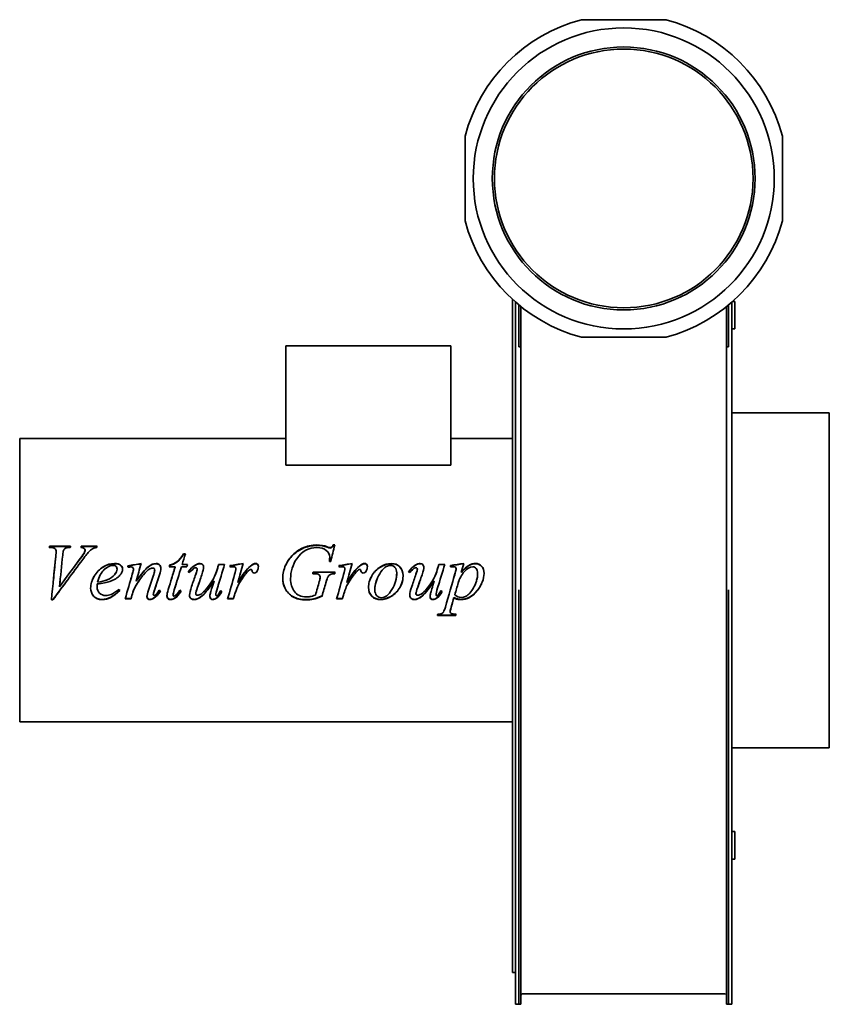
# Model space of a CAD drawing. Header units: millimetres. Extents: x 229 to 611, y 65 to 529.
import ezdxf

# ---------------------------------------------------------------- set-up
doc = ezdxf.new("R2010")
doc.units = ezdxf.units.MM
doc.header["$LTSCALE"] = 2
doc.layers.add('Krawędzie widoczne(ISO)', color=7, linetype='Continuous', lineweight=35, true_color=0x262659)

msp = doc.modelspace()

# ---------------------------------------------------------------- linework, layer by layer
at = {"layer": 'Krawędzie widoczne(ISO)'}
for p, q in [((534, 529.19), (494, 529.19)), ((439.13, 474.31), (439.13, 434.31)), ((588.87, 434.31), (588.87, 474.31)), ((461.5, 397.3), (461.5, 79.81)), ((463, 395.96), (463, 376.15)), ((565, 376.15), (565, 395.96)), ((566.5, 396.31), (565.4, 396.31)), ((566.5, 396.31), (566.5, 383.31)), ((464.5, 394.68), (464.5, 376.15)), ((465.5, 393.86), (465.5, 374.97)), ((562.5, 393.86), (562.5, 374.97)), ((563.5, 394.68), (563.5, 376.15)), ((566.5, 383.31), (565, 383.31)), ((463, 260.31), (463, 376.15)), ((464.5, 374.97), (464.5, 376.15)), ((494, 379.44), (534, 379.44)), ((563.5, 374.97), (563.5, 376.15)), ((565, 376.15), (565, 260.31)), ((354.5, 375.31), (432.5, 375.31)), ((354.5, 319.05), (354.5, 375.31)), ((432.5, 319.05), (432.5, 375.31)), ((464.5, 374.97), (465.5, 374.97)), ((465.5, 257.96), (465.5, 374.97)), ((563.5, 374.97), (562.5, 374.97)), ((562.5, 257.96), (562.5, 374.97)), ((565, 343.81), (611, 343.81)), ((611, 343.81), (611, 185.81)), ((229, 331.61), (229, 198.01)), ((354.5, 331.61), (229, 331.61)), ((461.5, 331.61), (432.5, 331.61)), ((432.5, 319.05), (354.5, 319.05)), ((243.63, 280.25), (242.95, 280.25)), ((243.14, 280.9), (253.02, 280.9)), ((243.14, 280.66), (243.14, 280.9)), ((243.14, 280.66), (252.95, 280.66)), ((258.05, 280.9), (265.54, 280.9)), ((258.05, 280.66), (258.05, 280.9)), ((258.05, 280.66), (265.47, 280.66)), ((259.82, 278.76), (259.82, 278.97)), ((374.08, 280.35), (374.08, 280.58)), ((376.98, 281.46), (377.65, 281.46)), ((376.98, 281.21), (376.98, 281.46)), ((376.98, 281.21), (377.59, 281.21)), ((246.18, 278.15), (246.18, 278.35)), ((259.56, 277.79), (259.56, 277.99)), ((306.35, 277.27), (307.17, 277.27)), ((306.35, 277.08), (306.35, 277.27)), ((306.35, 277.08), (307.11, 277.08)), ((375.28, 275.58), (375.28, 275.74)), ((274.94, 270.01), (274.94, 270.09)), ((282.7, 270.03), (282.7, 270.11)), ((292.69, 269.67), (292.69, 269.74)), ((302.35, 271.12), (299.53, 271.12)), ((299.71, 271.75), (299.71, 271.86)), ((302.35, 271.03), (302.35, 271.12)), ((307.92, 271.12), (305.31, 271.12)), ((305.68, 272.3), (308.23, 272.3)), ((305.68, 272.19), (305.68, 272.3)), ((305.68, 272.19), (308.2, 272.19)), ((311.74, 271.83), (311.74, 271.94)), ((312.74, 270.11), (312.74, 270.19)), ((322.45, 270.69), (322.45, 270.78)), ((322.87, 272.3), (325.67, 272.3)), ((322.87, 272.19), (322.87, 272.3)), ((322.87, 272.19), (325.64, 272.19)), ((331, 270.27), (331, 270.35)), ((375.8, 273.72), (375.12, 273.72)), ((382.41, 270.27), (382.41, 270.35)), ((415.64, 271.83), (415.64, 271.94)), ((416.65, 270.11), (416.65, 270.19)), ((426.35, 270.69), (426.35, 270.78)), ((426.78, 272.3), (429.57, 272.3)), ((426.78, 272.19), (426.78, 272.3)), ((426.78, 272.19), (429.54, 272.19)), ((432.27, 271.8), (432.27, 271.08)), ((434.93, 270.09), (434.93, 270.17)), ((270.28, 264.98), (270.28, 264.99)), ((367.79, 267.91), (367.28, 267.91)), ((367.48, 268.62), (377.86, 268.62)), ((367.48, 268.56), (367.48, 268.62)), ((367.48, 268.56), (377.84, 268.56)), ((437.34, 268.44), (437.34, 268.5)), ((247.79, 261.81), (247.79, 261.76)), ((265.5, 261.54), (265.5, 261.49)), ((265.6, 263.05), (265.6, 263.03)), ((283.94, 264.44), (283.94, 264.43)), ((301.96, 260.36), (301.96, 260.29)), ((320.71, 264.58), (320.71, 264.58)), ((331.41, 260.96), (331.41, 260.9)), ((331.94, 263.8), (331.94, 263.78)), ((373.49, 263.62), (373.49, 263.6)), ((382.82, 260.96), (382.82, 260.9)), ((383.35, 263.8), (383.35, 263.78)), ((424.61, 264.58), (424.61, 264.58)), ((463, 260.31), (463, 64.81)), ((464.5, 260.31), (464.5, 64.81)), ((563.5, 260.31), (563.5, 64.81)), ((565, 260.31), (565, 64.81)), ((244.65, 255.52), (243.97, 255.52)), ((244.65, 255.66), (243.99, 255.66)), ((244.65, 255.66), (244.65, 255.52)), ((281.53, 256.09), (278.78, 256.09)), ((281.53, 256.22), (278.82, 256.22)), ((281.53, 256.22), (281.53, 256.09)), ((282.43, 259.2), (282.43, 259.11)), ((292.05, 258.21), (292.05, 258.11)), ((301.35, 257.99), (301.35, 257.89)), ((302.2, 256.44), (302.2, 256.31)), ((312.07, 258.57), (312.07, 258.48)), ((321.55, 258.13), (321.55, 258.03)), ((321.81, 256.42), (321.81, 256.29)), ((329.94, 256.09), (327.12, 256.09)), ((329.94, 256.22), (327.16, 256.22)), ((329.94, 256.22), (329.94, 256.09)), ((330.53, 258.49), (330.53, 258.4)), ((371.65, 257.41), (371.65, 257.3)), ((381.35, 256.09), (378.53, 256.09)), ((381.35, 256.22), (378.57, 256.22)), ((381.35, 256.22), (381.35, 256.09)), ((381.94, 258.49), (381.94, 258.4)), ((415.97, 258.57), (415.97, 258.48)), ((425.45, 258.13), (425.45, 258.03)), ((425.71, 256.42), (425.71, 256.29)), ((433.9, 256.68), (433.9, 256.55)), ((434.33, 258.11), (434.33, 258.01)), ((465.5, 64.81), (465.5, 257.96)), ((562.5, 64.81), (562.5, 257.96)), ((434.76, 248.17), (426.08, 248.17)), ((434.76, 248.42), (426.15, 248.42)), ((432.13, 250.3), (432.13, 250.08)), ((434.76, 248.42), (434.76, 248.17)), ((461.5, 198.01), (229, 198.01)), ((565, 185.81), (611, 185.81)), ((566.5, 146.31), (565, 146.31)), ((566.5, 146.31), (566.5, 133.31)), ((566.5, 133.31), (565, 133.31)), ((461.5, 79.81), (463, 79.81)), ((466.3, 69.81), (561.7, 69.81)), ((463, 64.81), (464.5, 64.81)), ((464.5, 64.81), (465.5, 64.81)), ((563.5, 64.81), (562.5, 64.81)), ((563.5, 64.81), (565, 64.81))]:
    msp.add_line(p, q, dxfattribs=at)
for radius in [71, 62, 61]:
    msp.add_circle((514, 454.31), radius, dxfattribs=at)
for centre, radius, start, end in [((514, 454.31), 77.5, 104.9552, 165.0448), ((514, 454.31), 77.5, 14.9552, 75.0448), ((514, 454.31), 77.5, 194.9552, 255.0448), ((514, 454.31), 77.5, 284.9552, 345.0448), ((466.3, 69.01), 0.8, 90, 180), ((561.7, 69.01), 0.8, 0, 90)]:
    msp.add_arc(centre, radius, start, end, dxfattribs=at)
for points in [[(242.95, 280.25), (243.01, 280.46), (243.07, 280.68), (243.14, 280.9)], [(243.02, 280.25), (243.06, 280.38), (243.1, 280.52), (243.14, 280.66)], [(249.65, 278.87), (249.53, 278.61), (249.41, 277.85), (249.28, 276.61)], [(253.02, 280.9), (252.95, 280.68), (252.89, 280.46), (252.82, 280.25)], [(257.82, 280.25), (257.9, 280.46), (257.97, 280.68), (258.05, 280.9)], [(257.9, 280.24), (257.95, 280.38), (258, 280.52), (258.05, 280.66)], [(259.56, 277.99), (259.73, 278.37), (259.82, 278.69), (259.82, 278.97)], [(259.56, 277.79), (259.73, 278.16), (259.82, 278.48), (259.82, 278.76)], [(265.36, 280.25), (264.76, 280.19), (264.28, 280.08), (263.93, 279.91)], [(265.54, 280.9), (265.48, 280.68), (265.42, 280.46), (265.36, 280.25)], [(369.22, 280.25), (365.35, 280.25), (362.19, 278.51), (359.74, 274.98)], [(362.29, 279.91), (364.5, 280.94), (366.81, 281.46), (369.22, 281.46)], [(362.29, 279.68), (364.5, 280.7), (366.81, 281.21), (369.22, 281.21)], [(369.22, 281.46), (371, 281.46), (372.62, 281.17), (374.08, 280.58)], [(369.22, 281.21), (371, 281.21), (372.62, 280.92), (374.08, 280.35)], [(374.08, 280.58), (374.67, 280.36), (375.09, 280.25), (375.37, 280.25)], [(374.08, 280.35), (374.67, 280.13), (375.09, 280.01), (375.37, 280.01)], [(377.65, 281.46), (377.03, 278.91), (376.41, 276.33), (375.8, 273.72)], [(243.97, 255.52), (244.66, 262.39), (245.35, 269.41), (246.04, 276.24)], [(258.72, 274.59), (254.03, 268.28), (249.34, 261.84), (244.65, 255.52)], [(244.9, 264.81), (245.28, 268.58), (245.66, 272.36), (246.04, 276.07)], [(246.04, 276.24), (246.13, 277.29), (246.18, 277.99), (246.18, 278.35)], [(246.04, 276.07), (246.13, 277.1), (246.18, 277.79), (246.18, 278.15)], [(249.28, 276.61), (248.79, 271.72), (248.29, 266.72), (247.79, 261.76)], [(247.79, 261.76), (251.05, 266.19), (254.3, 270.65), (257.56, 275.04)], [(250.03, 264.81), (252.54, 268.18), (255.05, 271.55), (257.56, 274.88)], [(257.56, 275.04), (258.62, 276.46), (259.29, 277.44), (259.56, 277.99)], [(257.56, 274.88), (258.62, 276.29), (259.29, 277.26), (259.56, 277.79)], [(307.17, 277.27), (306.67, 275.62), (306.17, 273.97), (305.68, 272.3)], [(359.74, 274.98), (357.79, 272.18), (356.82, 269.01), (356.82, 265.5)], [(375.12, 273.72), (375.23, 274.64), (375.28, 275.31), (375.28, 275.74)], [(375.14, 273.72), (375.24, 274.56), (375.28, 275.18), (375.28, 275.58)], [(277.55, 270.07), (277.55, 269.05), (277.14, 268.08), (276.31, 267.15)], [(279.98, 271.59), (282.1, 271.97), (284.22, 272.35), (286.33, 272.73)], [(280.15, 270.92), (280.09, 271.14), (280.04, 271.37), (279.98, 271.59)], [(280.01, 271.49), (282.1, 271.86), (284.2, 272.23), (286.3, 272.6)], [(280.82, 271.02), (280.6, 270.99), (280.37, 270.96), (280.15, 270.92)], [(281.58, 271.1), (281.44, 271.1), (281.19, 271.08), (280.82, 271.02)], [(282.11, 267.62), (282.5, 268.99), (282.7, 269.82), (282.7, 270.11)], [(282.11, 267.58), (282.5, 268.93), (282.7, 269.75), (282.7, 270.03)], [(286.33, 272.73), (285.54, 269.98), (284.74, 267.21), (283.94, 264.43)], [(291.79, 270.58), (291.42, 270.58), (290.97, 270.43), (290.44, 270.13)], [(292.22, 267.6), (292.53, 268.52), (292.69, 269.24), (292.69, 269.74)], [(292.22, 267.56), (292.53, 268.47), (292.69, 269.17), (292.69, 269.67)], [(295.63, 270.33), (295.63, 269.6), (295.43, 268.63), (295.04, 267.42)], [(299.12, 260.48), (300.2, 264.02), (301.27, 267.59), (302.35, 271.12)], [(299.53, 271.12), (299.59, 271.37), (299.65, 271.61), (299.71, 271.86)], [(299.55, 271.12), (299.61, 271.33), (299.66, 271.54), (299.71, 271.75)], [(300.43, 264.81), (301.07, 266.89), (301.71, 268.96), (302.35, 271.03)], [(305.31, 271.12), (304.19, 267.53), (303.08, 263.9), (301.96, 260.29)], [(308.23, 272.3), (308.13, 271.91), (308.03, 271.52), (307.92, 271.12)], [(308.56, 268.8), (309.56, 270.23), (310.63, 271.27), (311.74, 271.94)], [(308.59, 268.78), (309.58, 270.17), (310.64, 271.18), (311.74, 271.83)], [(311.74, 271.94), (312.6, 272.47), (313.39, 272.73), (314.11, 272.73)], [(311.74, 271.83), (312.6, 272.35), (313.39, 272.61), (314.11, 272.61)], [(312.05, 267.64), (312.51, 269), (312.74, 269.85), (312.74, 270.19)], [(312.05, 267.6), (312.51, 268.94), (312.74, 269.77), (312.74, 270.11)], [(315.79, 270.9), (315.79, 270.24), (315.5, 269.06), (314.93, 267.38)], [(325.67, 272.3), (324.55, 268.61), (323.43, 264.88), (322.3, 261.17)], [(322.45, 270.78), (322.59, 271.29), (322.73, 271.8), (322.87, 272.3)], [(322.45, 270.69), (322.59, 271.19), (322.73, 271.69), (322.87, 272.19)], [(328.21, 271.71), (330.31, 272.05), (332.41, 272.39), (334.52, 272.73)], [(328.45, 271.04), (328.37, 271.27), (328.29, 271.49), (328.21, 271.71)], [(328.24, 271.62), (330.32, 271.95), (332.4, 272.28), (334.48, 272.6)], [(329.8, 271.21), (329.55, 271.21), (329.1, 271.15), (328.45, 271.04)], [(330.74, 270.92), (330.49, 271.11), (330.18, 271.21), (329.8, 271.21)], [(330.41, 267.52), (330.81, 268.85), (331, 269.8), (331, 270.35)], [(330.41, 267.48), (330.81, 268.79), (331, 269.72), (331, 270.27)], [(331, 270.35), (331, 270.58), (330.92, 270.77), (330.74, 270.92)], [(334.52, 272.73), (333.66, 269.76), (332.8, 266.77), (331.94, 263.78)], [(331.94, 263.78), (334.12, 267.46), (336.09, 270.03), (337.85, 271.49)], [(332.57, 264.81), (334.5, 267.9), (336.26, 270.09), (337.85, 271.39)], [(337.52, 269.78), (337.19, 269.6), (336.71, 269.12), (336.07, 268.33)], [(338.11, 269.92), (337.89, 269.92), (337.7, 269.88), (337.52, 269.78)], [(337.85, 271.49), (338.85, 272.32), (339.67, 272.73), (340.3, 272.73)], [(337.85, 271.39), (338.85, 272.2), (339.67, 272.61), (340.3, 272.61)], [(338.46, 269.78), (338.36, 269.88), (338.25, 269.92), (338.11, 269.92)], [(338.62, 269.31), (338.59, 269.54), (338.54, 269.7), (338.46, 269.78)], [(341.62, 271.33), (341.62, 270.53), (341.41, 269.76), (340.99, 269.03)], [(379.61, 271.71), (381.72, 272.05), (383.82, 272.39), (385.93, 272.73)], [(379.86, 271.04), (379.78, 271.27), (379.7, 271.49), (379.61, 271.71)], [(379.65, 271.62), (381.73, 271.95), (383.81, 272.28), (385.89, 272.6)], [(381.21, 271.21), (380.96, 271.21), (380.51, 271.15), (379.86, 271.04)], [(382.15, 270.92), (381.9, 271.11), (381.59, 271.21), (381.21, 271.21)], [(381.82, 267.52), (382.22, 268.85), (382.41, 269.8), (382.41, 270.35)], [(381.82, 267.48), (382.22, 268.79), (382.41, 269.72), (382.41, 270.27)], [(382.41, 270.35), (382.41, 270.58), (382.32, 270.77), (382.15, 270.92)], [(385.93, 272.73), (385.07, 269.76), (384.21, 266.77), (383.35, 263.78)], [(383.35, 263.78), (385.53, 267.46), (387.5, 270.03), (389.26, 271.49)], [(383.98, 264.81), (385.91, 267.9), (387.67, 270.09), (389.26, 271.39)], [(388.93, 269.78), (388.6, 269.6), (388.12, 269.12), (387.48, 268.33)], [(389.52, 269.92), (389.3, 269.92), (389.11, 269.88), (388.93, 269.78)], [(389.26, 271.49), (390.26, 272.32), (391.08, 272.73), (391.71, 272.73)], [(389.26, 271.39), (390.26, 272.2), (391.08, 272.61), (391.71, 272.61)], [(389.87, 269.78), (389.77, 269.88), (389.66, 269.92), (389.52, 269.92)], [(390.03, 269.31), (390, 269.54), (389.95, 269.7), (389.87, 269.78)], [(393.03, 271.33), (393.03, 270.53), (392.82, 269.76), (392.4, 269.03)], [(412.46, 268.8), (413.47, 270.23), (414.53, 271.27), (415.64, 271.94)], [(412.49, 268.78), (413.49, 270.17), (414.54, 271.18), (415.64, 271.83)], [(415.64, 271.94), (416.5, 272.47), (417.29, 272.73), (418.01, 272.73)], [(415.64, 271.83), (416.5, 272.35), (417.29, 272.61), (418.01, 272.61)], [(415.95, 267.64), (416.41, 269), (416.65, 269.85), (416.65, 270.19)], [(415.95, 267.6), (416.41, 268.94), (416.65, 269.77), (416.65, 270.11)], [(419.69, 270.9), (419.69, 270.24), (419.4, 269.06), (418.83, 267.38)], [(429.57, 272.3), (428.45, 268.61), (427.33, 264.88), (426.2, 261.17)], [(426.35, 270.78), (426.49, 271.29), (426.63, 271.8), (426.78, 272.3)], [(426.35, 270.69), (426.49, 271.19), (426.63, 271.69), (426.78, 272.19)], [(432.27, 271.8), (434.37, 272.11), (436.46, 272.42), (438.56, 272.73)], [(432.27, 271.69), (434.35, 272), (436.44, 272.3), (438.52, 272.61)], [(433.76, 271.21), (433.41, 271.21), (432.91, 271.17), (432.27, 271.08)], [(434.5, 268.27), (434.78, 269.29), (434.93, 269.92), (434.93, 270.17)], [(434.5, 268.22), (434.78, 269.23), (434.93, 269.85), (434.93, 270.09)], [(438.56, 272.73), (438.15, 271.32), (437.74, 269.91), (437.34, 268.5)], [(251.5, 264.81), (249.22, 261.75), (246.93, 258.69), (244.65, 255.66)], [(248.1, 264.81), (248, 263.81), (247.89, 262.81), (247.79, 261.81)], [(265.73, 263.92), (267.59, 264.13), (269.11, 264.48), (270.28, 264.99)], [(265.98, 264.81), (265.89, 264.53), (265.81, 264.24), (265.73, 263.94)], [(269.85, 264.81), (270, 264.87), (270.14, 264.92), (270.28, 264.98)], [(276.31, 267.15), (275.22, 265.94), (273.62, 264.96), (271.51, 264.21)], [(272.99, 264.81), (272.53, 264.6), (272.03, 264.4), (271.51, 264.22)], [(278.78, 256.09), (279.89, 259.91), (281, 263.77), (282.11, 267.62)], [(281.3, 264.81), (281.57, 265.73), (281.84, 266.66), (282.11, 267.58)], [(284.05, 264.81), (284.02, 264.69), (283.98, 264.56), (283.94, 264.44)], [(285.45, 264.81), (284.98, 264.12), (284.5, 263.38), (284.01, 262.57)], [(289.77, 260.19), (290.58, 262.66), (291.4, 265.13), (292.22, 267.6)], [(291.3, 264.81), (291.6, 265.73), (291.91, 266.64), (292.22, 267.56)], [(295.04, 267.42), (294.18, 264.85), (293.33, 262.28), (292.48, 259.72)], [(294.17, 264.81), (293.61, 263.14), (293.05, 261.47), (292.48, 259.8)], [(303.36, 264.81), (302.89, 263.33), (302.43, 261.84), (301.96, 260.36)], [(309.13, 268.4), (308.94, 268.53), (308.75, 268.67), (308.56, 268.8)], [(310.13, 261.94), (310.77, 263.84), (311.41, 265.74), (312.05, 267.64)], [(311.1, 264.81), (311.41, 265.74), (311.73, 266.67), (312.05, 267.6)], [(314.93, 267.38), (314.26, 265.42), (313.58, 263.45), (312.91, 261.49)], [(314.05, 264.81), (313.67, 263.72), (313.29, 262.63), (312.91, 261.54)], [(323.4, 264.81), (323.04, 263.62), (322.67, 262.42), (322.3, 261.22)], [(327.12, 256.09), (328.22, 259.87), (329.32, 263.7), (330.41, 267.52)], [(329.63, 264.81), (329.89, 265.7), (330.15, 266.59), (330.41, 267.48)], [(332.24, 264.81), (332.14, 264.47), (332.04, 264.14), (331.94, 263.8)], [(336.07, 268.33), (335.05, 267.14), (333.94, 265.58), (332.74, 263.66)], [(333.48, 264.81), (333.24, 264.45), (332.99, 264.07), (332.74, 263.68)], [(340.99, 269.03), (340.71, 268.47), (340.28, 268.19), (339.73, 268.19)], [(356.82, 265.49), (356.82, 265.26), (356.83, 265.03), (356.84, 264.81)], [(367.28, 267.91), (367.35, 268.14), (367.41, 268.38), (367.48, 268.62)], [(367.29, 267.91), (367.36, 268.12), (367.42, 268.34), (367.48, 268.56)], [(370.3, 267.38), (369.78, 267.73), (368.95, 267.91), (367.79, 267.91)], [(370.77, 266.35), (370.77, 266.8), (370.61, 267.14), (370.3, 267.38)], [(370.38, 264.23), (370.64, 265.12), (370.77, 265.82), (370.77, 266.35)], [(370.54, 264.81), (370.69, 265.42), (370.77, 265.93), (370.77, 266.33)], [(370.77, 266.33), (370.77, 266.33), (370.77, 266.34), (370.77, 266.34)], [(374.49, 266.5), (374.28, 266.17), (373.95, 265.2), (373.49, 263.6)], [(373.85, 264.81), (373.74, 264.46), (373.62, 264.07), (373.49, 263.62)], [(377.86, 268.62), (377.8, 268.38), (377.74, 268.14), (377.67, 267.91)], [(378.53, 256.09), (379.63, 259.87), (380.72, 263.7), (381.82, 267.52)], [(381.04, 264.81), (381.3, 265.7), (381.56, 266.59), (381.82, 267.48)], [(383.65, 264.81), (383.55, 264.47), (383.45, 264.14), (383.35, 263.8)], [(387.48, 268.33), (386.46, 267.14), (385.35, 265.58), (384.15, 263.66)], [(384.89, 264.81), (384.64, 264.45), (384.4, 264.07), (384.15, 263.68)], [(392.4, 269.03), (392.11, 268.47), (391.69, 268.19), (391.13, 268.19)], [(397.41, 264.81), (396.86, 263.29), (396.59, 261.78), (396.59, 260.28)], [(406.47, 264.81), (406.76, 265.94), (406.9, 267.06), (406.9, 268.2)], [(406.9, 268.2), (406.9, 268.21), (406.9, 268.22), (406.9, 268.22)], [(413.03, 268.4), (412.84, 268.53), (412.65, 268.67), (412.46, 268.8)], [(414.03, 261.94), (414.67, 263.84), (415.31, 265.74), (415.95, 267.64)], [(415, 264.81), (415.32, 265.74), (415.63, 266.67), (415.95, 267.6)], [(418.83, 267.38), (418.16, 265.42), (417.48, 263.45), (416.81, 261.49)], [(417.95, 264.81), (417.57, 263.72), (417.19, 262.63), (416.81, 261.54)], [(427.31, 264.81), (426.94, 263.62), (426.57, 262.42), (426.2, 261.22)], [(429.84, 252.19), (431.39, 257.48), (432.94, 262.89), (434.5, 268.27)], [(433.5, 264.81), (433.83, 265.95), (434.16, 267.09), (434.5, 268.22)], [(436.35, 264.81), (436.18, 264.4), (436.04, 263.97), (435.91, 263.54)], [(444.6, 264.81), (444.92, 265.9), (445.08, 266.98), (445.08, 268.04)], [(445.08, 268.04), (445.08, 268.05), (445.08, 268.05), (445.08, 268.06)], [(265.6, 263.05), (265.54, 262.45), (265.5, 261.95), (265.5, 261.54)], [(265.6, 263.03), (265.54, 262.41), (265.5, 261.9), (265.5, 261.49)], [(271.51, 264.22), (270.1, 263.72), (268.14, 263.33), (265.6, 263.05)], [(271.51, 264.21), (270.1, 263.71), (268.14, 263.31), (265.6, 263.03)], [(265.73, 263.94), (265.73, 263.94), (265.73, 263.94), (265.73, 263.94)], [(275.88, 260.5), (276, 260.32), (276.12, 260.14), (276.24, 259.97)], [(284.01, 262.57), (283.38, 261.54), (282.86, 260.41), (282.43, 259.2)], [(284.01, 262.54), (283.38, 261.49), (282.86, 260.35), (282.43, 259.11)], [(283.94, 264.44), (283.95, 264.44), (283.95, 264.44), (283.95, 264.44)], [(289.05, 257.16), (289.05, 257.76), (289.29, 258.76), (289.77, 260.19)], [(292.93, 257.75), (293.5, 258.25), (294.13, 259.03), (294.81, 260.09)], [(294.81, 260.09), (295, 259.97), (295.19, 259.86), (295.38, 259.74)], [(298.49, 257.44), (298.49, 258.11), (298.7, 259.12), (299.12, 260.48)], [(301.96, 260.36), (301.55, 259.14), (301.35, 258.35), (301.35, 257.99)], [(301.96, 260.29), (301.55, 259.06), (301.35, 258.26), (301.35, 257.89)], [(302.88, 257.89), (303.14, 258.13), (303.72, 258.89), (304.64, 260.15)], [(304.64, 260.15), (304.84, 260), (305.04, 259.85), (305.25, 259.7)], [(309.15, 257.71), (309.15, 258.63), (309.48, 260.04), (310.13, 261.94)], [(312.91, 261.54), (312.35, 259.98), (312.07, 258.99), (312.07, 258.57)], [(312.91, 261.49), (312.35, 259.9), (312.07, 258.9), (312.07, 258.48)], [(318.97, 258.74), (319.18, 259.59), (319.76, 261.53), (320.71, 264.58)], [(322.3, 261.22), (321.8, 259.59), (321.55, 258.56), (321.55, 258.13)], [(322.3, 261.17), (321.8, 259.51), (321.55, 258.47), (321.55, 258.03)], [(331.41, 260.96), (330.89, 259.6), (330.6, 258.78), (330.53, 258.49)], [(331.41, 260.9), (330.89, 259.52), (330.6, 258.68), (330.53, 258.4)], [(332.74, 263.68), (332.22, 262.87), (331.78, 261.97), (331.41, 260.96)], [(332.74, 263.66), (332.22, 262.84), (331.78, 261.92), (331.41, 260.9)], [(368.56, 257.81), (369.17, 259.94), (369.78, 262.09), (370.38, 264.23)], [(373.49, 263.62), (372.87, 261.54), (372.26, 259.47), (371.65, 257.41)], [(373.49, 263.6), (372.87, 261.49), (372.26, 259.39), (371.65, 257.3)], [(382.82, 260.96), (382.3, 259.6), (382.01, 258.78), (381.94, 258.49)], [(382.82, 260.9), (382.3, 259.52), (382.01, 258.68), (381.94, 258.4)], [(384.15, 263.68), (383.63, 262.87), (383.19, 261.97), (382.82, 260.96)], [(384.15, 263.66), (383.63, 262.84), (383.19, 261.92), (382.82, 260.9)], [(396.59, 260.28), (396.59, 260.27), (396.59, 260.26), (396.59, 260.25)], [(413.05, 257.71), (413.05, 258.63), (413.38, 260.04), (414.03, 261.94)], [(416.81, 261.54), (416.25, 259.98), (415.97, 258.99), (415.97, 258.57)], [(416.81, 261.49), (416.25, 259.9), (415.97, 258.9), (415.97, 258.48)], [(422.87, 258.74), (423.08, 259.59), (423.66, 261.53), (424.61, 264.58)], [(426.2, 261.22), (425.7, 259.59), (425.45, 258.56), (425.45, 258.13)], [(426.2, 261.17), (425.7, 259.51), (425.45, 258.47), (425.45, 258.03)], [(435.91, 263.54), (435.38, 261.72), (434.86, 259.92), (434.33, 258.11)], [(435.91, 263.52), (435.38, 261.68), (434.86, 259.84), (434.33, 258.01)], [(276.21, 260.01), (273.31, 257.19), (270.54, 255.8), (267.91, 255.8)], [(276.24, 259.97), (273.33, 257.09), (270.55, 255.66), (267.91, 255.66)], [(282.43, 259.2), (282.13, 258.2), (281.83, 257.21), (281.53, 256.22)], [(282.43, 259.11), (282.13, 258.1), (281.83, 257.09), (281.53, 256.09)], [(292.3, 256.48), (291.62, 256.02), (291.01, 255.8), (290.48, 255.8)], [(292.3, 256.35), (291.62, 255.89), (291.01, 255.66), (290.48, 255.66)], [(292.48, 259.8), (292.2, 258.93), (292.05, 258.4), (292.05, 258.21)], [(292.48, 259.72), (292.2, 258.84), (292.05, 258.3), (292.05, 258.11)], [(295.35, 259.76), (294.27, 258.21), (293.25, 257.12), (292.3, 256.48)], [(295.38, 259.74), (294.29, 258.14), (293.27, 257.01), (292.3, 256.35)], [(292.46, 257.53), (292.58, 257.53), (292.74, 257.6), (292.93, 257.75)], [(302.2, 256.44), (301.56, 256.01), (300.91, 255.8), (300.24, 255.8)], [(302.2, 256.31), (301.56, 255.88), (300.91, 255.66), (300.24, 255.66)], [(301.8, 257.28), (302.07, 257.28), (302.43, 257.48), (302.88, 257.89)], [(305.21, 259.73), (304.16, 258.15), (303.16, 257.05), (302.2, 256.44)], [(305.25, 259.7), (304.19, 258.07), (303.17, 256.94), (302.2, 256.31)], [(318.73, 257.1), (318.73, 257.52), (318.81, 258.07), (318.97, 258.74)], [(321.81, 256.42), (321.23, 256), (320.66, 255.8), (320.1, 255.8)], [(321.81, 256.29), (321.23, 255.87), (320.66, 255.66), (320.1, 255.66)], [(324.4, 259.54), (323.56, 258.1), (322.7, 257.06), (321.81, 256.42)], [(324.43, 259.52), (323.58, 258.02), (322.71, 256.95), (321.81, 256.29)], [(323.88, 259.95), (324.06, 259.8), (324.24, 259.66), (324.43, 259.52)], [(330.53, 258.49), (330.34, 257.73), (330.14, 256.97), (329.94, 256.22)], [(330.53, 258.4), (330.34, 257.63), (330.14, 256.86), (329.94, 256.09)], [(381.94, 258.49), (381.75, 257.73), (381.55, 256.97), (381.35, 256.22)], [(381.94, 258.4), (381.75, 257.63), (381.55, 256.86), (381.35, 256.09)], [(422.63, 257.1), (422.63, 257.52), (422.71, 258.07), (422.87, 258.74)], [(425.71, 256.42), (425.13, 256), (424.56, 255.8), (424, 255.8)], [(425.71, 256.29), (425.13, 255.87), (424.56, 255.66), (424, 255.66)], [(428.3, 259.54), (427.46, 258.1), (426.6, 257.06), (425.71, 256.42)], [(428.33, 259.52), (427.48, 258.02), (426.61, 256.95), (425.71, 256.29)], [(427.78, 259.95), (427.96, 259.8), (428.14, 259.66), (428.33, 259.52)], [(433.9, 256.68), (433.45, 255.12), (432.99, 253.58), (432.54, 252.05)], [(433.9, 256.55), (433.45, 254.98), (432.99, 253.41), (432.54, 251.85)], [(434.33, 258.01), (435.1, 257.12), (436.13, 256.67), (437.44, 256.67)], [(432.54, 252.05), (432.26, 251.15), (432.13, 250.57), (432.13, 250.3)], [(432.54, 251.85), (432.26, 250.95), (432.13, 250.35), (432.13, 250.08)], [(426.08, 248.17), (426.14, 248.39), (426.2, 248.61), (426.27, 248.82)], [(434.95, 248.82), (434.88, 248.61), (434.82, 248.39), (434.76, 248.17)], [(434.88, 248.82), (434.84, 248.69), (434.8, 248.55), (434.76, 248.42)]]:
    msp.add_open_spline(points, degree=3, dxfattribs=at)
for points, knots in [([(246.18, 278.35), (246.18, 278.9), (245.98, 279.35), (245.57, 279.71), (245.16, 280.07), (244.51, 280.25), (243.63, 280.25)], [0, 0, 0, 0, 1, 1, 1, 2, 2, 2, 2]), ([(252.82, 280.25), (251.74, 280.23), (251.01, 280.12), (250.61, 279.92), (250.22, 279.71), (249.9, 279.36), (249.65, 278.87)], [0, 0, 0, 0, 1, 1, 1, 2, 2, 2, 2]), ([(259.82, 278.97), (259.82, 279.29), (259.68, 279.57), (259.4, 279.81), (259.13, 280.05), (258.6, 280.19), (257.82, 280.25)], [0, 0, 0, 0, 1, 1, 1, 2, 2, 2, 2]), ([(263.93, 279.91), (263.25, 279.59), (262.57, 279.11), (261.91, 278.48), (261.24, 277.85), (260.18, 276.56), (258.72, 274.59)], [0, 0, 0, 0, 1, 1, 1, 2, 2, 2, 2]), ([(353.1, 265.74), (353.1, 267.91), (353.56, 269.96), (354.46, 271.9), (355.37, 273.83), (356.5, 275.46), (357.86, 276.79), (359.22, 278.11), (360.7, 279.15), (362.29, 279.91)], [0, 0, 0, 0, 1, 1, 1, 2, 2, 2, 3, 3, 3, 3]), ([(353.1, 265.74), (353.11, 267.87), (353.56, 269.89), (354.46, 271.79), (355.37, 273.7), (356.5, 275.3), (357.86, 276.61), (359.22, 277.91), (360.7, 278.94), (362.29, 279.68)], [0.002175, 0.002175, 0.002175, 0.002175, 1, 1, 1, 2, 2, 2, 3, 3, 3, 3]), ([(375.28, 275.74), (375.28, 276.94), (374.75, 277.99), (373.67, 278.89), (372.6, 279.8), (371.11, 280.25), (369.22, 280.25)], [0, 0, 0, 0, 1, 1, 1, 2, 2, 2, 2]), ([(375.37, 280.25), (375.67, 280.25), (375.92, 280.32), (376.14, 280.45), (376.36, 280.59), (376.64, 280.93), (376.98, 281.46)], [0, 0, 0, 0, 1, 1, 1, 2, 2, 2, 2]), ([(375.37, 280.01), (375.67, 280.01), (375.92, 280.08), (376.14, 280.22), (376.36, 280.36), (376.64, 280.69), (376.98, 281.21)], [0, 0, 0, 0, 1, 1, 1, 2, 2, 2, 2]), ([(299.71, 271.86), (301.07, 272.22), (302.23, 272.77), (303.16, 273.5), (304.1, 274.23), (305.17, 275.49), (306.35, 277.27)], [0, 0, 0, 0, 1, 1, 1, 2, 2, 2, 2]), ([(299.71, 271.75), (301.07, 272.11), (302.23, 272.65), (303.16, 273.37), (304.1, 274.09), (305.17, 275.33), (306.35, 277.08)], [0, 0, 0, 0, 1, 1, 1, 2, 2, 2, 2]), ([(262.48, 261.07), (262.48, 262.9), (263.04, 264.78), (264.17, 266.69), (265.3, 268.6), (266.72, 270.09), (268.43, 271.14), (270.14, 272.2), (271.9, 272.73), (273.71, 272.73)], [0, 0, 0, 0, 1, 1, 1, 2, 2, 2, 3, 3, 3, 3]), ([(263.24, 264.81), (263.49, 265.43), (263.8, 266.04), (264.17, 266.66), (265.3, 268.55), (266.72, 270.01), (268.43, 271.05), (270.14, 272.09), (271.9, 272.61), (273.71, 272.61)], [0.670473, 0.670473, 0.670473, 0.670473, 1, 1, 1, 2, 2, 2, 3, 3, 3, 3]), ([(273.02, 271.82), (271.72, 271.82), (270.36, 271.15), (268.91, 269.82), (267.47, 268.49), (266.41, 266.52), (265.73, 263.92)], [0, 0, 0, 0, 1, 1, 1, 2, 2, 2, 2]), ([(270.28, 264.99), (271.83, 265.67), (273, 266.48), (273.77, 267.42), (274.55, 268.35), (274.94, 269.25), (274.94, 270.09)], [0, 0, 0, 0, 1, 1, 1, 2, 2, 2, 2]), ([(270.28, 264.98), (271.83, 265.65), (273, 266.45), (273.77, 267.38), (274.55, 268.3), (274.94, 269.18), (274.94, 270.01)], [0, 0, 0, 0, 1, 1, 1, 2, 2, 2, 2]), ([(274.94, 270.09), (274.94, 270.6), (274.77, 271.02), (274.44, 271.34), (274.1, 271.66), (273.63, 271.82), (273.02, 271.82)], [0, 0, 0, 0, 1, 1, 1, 2, 2, 2, 2]), ([(273.71, 272.73), (275.02, 272.73), (275.99, 272.47), (276.61, 271.94), (277.24, 271.41), (277.55, 270.79), (277.55, 270.07)], [0, 0, 0, 0, 1, 1, 1, 2, 2, 2, 2]), ([(273.71, 272.61), (275.02, 272.61), (275.99, 272.35), (276.61, 271.83), (277.23, 271.32), (277.54, 270.72), (277.55, 270.02)], [0, 0, 0, 0, 1, 1, 1, 1.983518, 1.983518, 1.983518, 1.983518]), ([(282.7, 270.11), (282.7, 270.37), (282.59, 270.6), (282.37, 270.8), (282.15, 271), (281.89, 271.1), (281.58, 271.1)], [0, 0, 0, 0, 1, 1, 1, 2, 2, 2, 2]), ([(283.94, 264.43), (286.4, 267.83), (288.27, 270.05), (289.58, 271.12), (290.89, 272.2), (292.15, 272.73), (293.36, 272.73)], [0, 0, 0, 0, 1, 1, 1, 2, 2, 2, 2]), ([(290.44, 270.13), (289.46, 269.58), (288.44, 268.68), (287.38, 267.41), (286.31, 266.13), (285.19, 264.51), (284.01, 262.54)], [0, 0, 0, 0, 1, 1, 1, 2, 2, 2, 2]), ([(284.22, 264.81), (286.54, 267.94), (288.32, 270.01), (289.58, 271.03), (290.89, 272.08), (292.15, 272.61), (293.36, 272.61)], [0.037632, 0.037632, 0.037632, 0.037632, 1, 1, 1, 2, 2, 2, 2]), ([(292.69, 269.74), (292.69, 269.99), (292.6, 270.19), (292.42, 270.34), (292.24, 270.5), (292.03, 270.58), (291.79, 270.58)], [0, 0, 0, 0, 1, 1, 1, 2, 2, 2, 2]), ([(293.36, 272.73), (294.01, 272.73), (294.56, 272.51), (294.98, 272.06), (295.41, 271.61), (295.63, 271.04), (295.63, 270.33)], [0, 0, 0, 0, 1, 1, 1, 2, 2, 2, 2]), ([(293.36, 272.61), (294.01, 272.61), (294.56, 272.39), (294.98, 271.95), (295.41, 271.52), (295.62, 270.96), (295.63, 270.29)], [0, 0, 0, 0, 1, 1, 1, 1.981155, 1.981155, 1.981155, 1.981155]), ([(312.15, 270.72), (311.84, 270.72), (311.53, 270.63), (311.22, 270.44), (310.92, 270.26), (310.22, 269.58), (309.13, 268.4)], [0, 0, 0, 0, 1, 1, 1, 2, 2, 2, 2]), ([(312.74, 270.19), (312.74, 270.32), (312.68, 270.45), (312.56, 270.56), (312.44, 270.66), (312.3, 270.72), (312.15, 270.72)], [0, 0, 0, 0, 1, 1, 1, 2, 2, 2, 2]), ([(312.95, 257.71), (313.37, 257.71), (313.92, 257.91), (314.6, 258.31), (315.28, 258.71), (316.19, 259.61), (317.32, 261.01), (318.45, 262.41), (319.38, 263.72), (320.12, 264.95), (320.85, 266.17), (321.63, 268.12), (322.45, 270.78)], [0, 0, 0, 0, 1, 1, 1, 2, 2, 2, 3, 3, 3, 4, 4, 4, 4]), ([(314.11, 272.73), (314.6, 272.73), (315, 272.56), (315.32, 272.21), (315.63, 271.87), (315.79, 271.43), (315.79, 270.9)], [0, 0, 0, 0, 1, 1, 1, 2, 2, 2, 2]), ([(314.11, 272.61), (314.6, 272.61), (315, 272.44), (315.32, 272.1), (315.62, 271.77), (315.78, 271.36), (315.79, 270.86)], [0, 0, 0, 0, 1, 1, 1, 1.970163, 1.970163, 1.970163, 1.970163]), ([(320.04, 264.81), (320.06, 264.86), (320.09, 264.9), (320.12, 264.94), (320.85, 266.15), (321.63, 268.07), (322.45, 270.69)], [2.963983, 2.963983, 2.963983, 2.963983, 3, 3, 3, 4, 4, 4, 4]), ([(340.3, 272.73), (340.71, 272.73), (341.03, 272.61), (341.27, 272.37), (341.51, 272.14), (341.62, 271.79), (341.62, 271.33)], [0, 0, 0, 0, 1, 1, 1, 2, 2, 2, 2]), ([(340.3, 272.61), (340.71, 272.61), (341.03, 272.49), (341.27, 272.26), (341.5, 272.03), (341.62, 271.71), (341.62, 271.27)], [0, 0, 0, 0, 1, 1, 1, 1.969054, 1.969054, 1.969054, 1.969054]), ([(391.71, 272.73), (392.11, 272.73), (392.44, 272.61), (392.68, 272.37), (392.91, 272.14), (393.03, 271.79), (393.03, 271.33)], [0, 0, 0, 0, 1, 1, 1, 2, 2, 2, 2]), ([(391.71, 272.61), (392.11, 272.61), (392.44, 272.49), (392.68, 272.26), (392.91, 272.03), (393.03, 271.71), (393.03, 271.27)], [0, 0, 0, 0, 1, 1, 1, 1.969054, 1.969054, 1.969054, 1.969054]), ([(393.56, 261.41), (393.56, 263.22), (394.09, 265.04), (395.13, 266.85), (396.17, 268.67), (397.56, 270.1), (399.29, 271.16), (401.03, 272.21), (402.71, 272.73), (404.33, 272.73)], [0, 0, 0, 0, 1, 1, 1, 2, 2, 2, 3, 3, 3, 3]), ([(394.18, 264.81), (394.42, 265.48), (394.74, 266.15), (395.13, 266.82), (396.17, 268.61), (397.56, 270.03), (399.29, 271.06), (401.03, 272.09), (402.71, 272.61), (404.33, 272.61)], [0.625205, 0.625205, 0.625205, 0.625205, 1, 1, 1, 2, 2, 2, 3, 3, 3, 3]), ([(403.88, 271.77), (402.07, 271.77), (400.4, 270.49), (398.88, 267.91), (397.35, 265.32), (396.59, 262.75), (396.59, 260.21)], [0, 0, 0, 0, 1, 1, 1, 2, 2, 2, 2]), ([(406.9, 268.25), (406.9, 269.39), (406.62, 270.27), (406.06, 270.87), (405.51, 271.47), (404.78, 271.77), (403.88, 271.77)], [0, 0, 0, 0, 1, 1, 1, 2, 2, 2, 2]), ([(404.33, 272.73), (405.96, 272.73), (407.3, 272.2), (408.35, 271.13), (409.4, 270.07), (409.93, 268.69), (409.93, 266.99)], [0, 0, 0, 0, 1, 1, 1, 2, 2, 2, 2]), ([(404.33, 272.61), (405.96, 272.61), (407.3, 272.09), (408.35, 271.04), (409.4, 270), (409.92, 268.64), (409.93, 266.97)], [0, 0, 0, 0, 1, 1, 1, 1.996976, 1.996976, 1.996976, 1.996976]), ([(416.05, 270.72), (415.74, 270.72), (415.43, 270.63), (415.12, 270.44), (414.82, 270.26), (414.12, 269.58), (413.03, 268.4)], [0, 0, 0, 0, 1, 1, 1, 2, 2, 2, 2]), ([(416.65, 270.19), (416.65, 270.32), (416.58, 270.45), (416.46, 270.56), (416.34, 270.66), (416.2, 270.72), (416.05, 270.72)], [0, 0, 0, 0, 1, 1, 1, 2, 2, 2, 2]), ([(416.85, 257.71), (417.27, 257.71), (417.82, 257.91), (418.5, 258.31), (419.18, 258.71), (420.09, 259.61), (421.22, 261.01), (422.35, 262.41), (423.28, 263.72), (424.02, 264.95), (424.75, 266.17), (425.53, 268.12), (426.35, 270.78)], [0, 0, 0, 0, 1, 1, 1, 2, 2, 2, 3, 3, 3, 4, 4, 4, 4]), ([(418.01, 272.73), (418.5, 272.73), (418.91, 272.56), (419.22, 272.21), (419.53, 271.87), (419.69, 271.43), (419.69, 270.9)], [0, 0, 0, 0, 1, 1, 1, 2, 2, 2, 2]), ([(418.01, 272.61), (418.5, 272.61), (418.91, 272.44), (419.22, 272.1), (419.52, 271.77), (419.68, 271.36), (419.69, 270.86)], [0, 0, 0, 0, 1, 1, 1, 1.970163, 1.970163, 1.970163, 1.970163]), ([(423.94, 264.81), (423.97, 264.86), (423.99, 264.9), (424.02, 264.94), (424.75, 266.15), (425.53, 268.07), (426.35, 270.69)], [2.963983, 2.963983, 2.963983, 2.963983, 3, 3, 3, 4, 4, 4, 4]), ([(434.93, 270.17), (434.93, 270.49), (434.83, 270.75), (434.64, 270.93), (434.45, 271.11), (434.16, 271.21), (433.76, 271.21)], [0, 0, 0, 0, 1, 1, 1, 2, 2, 2, 2]), ([(442.79, 271.12), (441.44, 271.12), (440.11, 270.37), (438.79, 268.85), (437.46, 267.34), (436.5, 265.56), (435.91, 263.52)], [0, 0, 0, 0, 1, 1, 1, 2, 2, 2, 2]), ([(437.34, 268.5), (438.67, 270.07), (439.86, 271.17), (440.91, 271.8), (441.96, 272.42), (443.03, 272.73), (444.14, 272.73)], [0, 0, 0, 0, 1, 1, 1, 2, 2, 2, 2]), ([(437.34, 268.44), (438.67, 270), (439.86, 271.08), (440.91, 271.69), (441.96, 272.3), (443.03, 272.61), (444.14, 272.61)], [0, 0, 0, 0, 1, 1, 1, 2, 2, 2, 2]), ([(445.08, 268.09), (445.08, 269.07), (444.85, 269.82), (444.39, 270.34), (443.94, 270.86), (443.4, 271.12), (442.79, 271.12)], [0, 0, 0, 0, 1, 1, 1, 2, 2, 2, 2]), ([(444.14, 272.73), (445.23, 272.73), (446.16, 272.3), (446.94, 271.44), (447.71, 270.58), (448.1, 269.46), (448.1, 268.07)], [0, 0, 0, 0, 1, 1, 1, 2, 2, 2, 2]), ([(444.14, 272.61), (445.23, 272.61), (446.16, 272.19), (446.94, 271.34), (447.71, 270.5), (448.1, 269.4), (448.1, 268.04)], [0, 0, 0, 0, 1, 1, 1, 1.994534, 1.994534, 1.994534, 1.994534]), ([(339.73, 268.19), (339.44, 268.19), (339.2, 268.28), (339, 268.47), (338.8, 268.65), (338.68, 268.93), (338.62, 269.31)], [0, 0, 0, 0, 1, 1, 1, 2, 2, 2, 2]), ([(364.3, 255.52), (361.67, 255.52), (359.54, 256.01), (357.9, 256.99), (356.27, 257.97), (355.06, 259.27), (354.28, 260.89), (353.49, 262.52), (353.1, 264.14), (353.1, 265.74)], [0, 0, 0, 0, 1, 1, 1, 2, 2, 2, 3, 3, 3, 3]), ([(364.3, 255.66), (361.67, 255.66), (359.54, 256.14), (357.9, 257.1), (356.27, 258.07), (355.06, 259.35), (354.28, 260.95), (353.65, 262.24), (353.27, 263.53), (353.15, 264.81)], [0, 0, 0, 0, 1, 1, 1, 2, 2, 2, 2.807439, 2.807439, 2.807439, 2.807439]), ([(356.82, 265.5), (356.82, 263.17), (357.43, 261.16), (358.64, 259.47), (359.85, 257.78), (361.72, 256.94), (364.26, 256.94)], [0, 0, 0, 0, 1, 1, 1, 2, 2, 2, 2]), ([(377.67, 267.91), (376.72, 267.89), (376.03, 267.78), (375.6, 267.57), (375.17, 267.36), (374.8, 267), (374.49, 266.5)], [0, 0, 0, 0, 1, 1, 1, 2, 2, 2, 2]), ([(391.13, 268.19), (390.85, 268.19), (390.61, 268.28), (390.41, 268.47), (390.21, 268.65), (390.09, 268.93), (390.03, 269.31)], [0, 0, 0, 0, 1, 1, 1, 2, 2, 2, 2]), ([(409.93, 266.99), (409.93, 265.14), (409.44, 263.31), (408.45, 261.51), (407.47, 259.7), (406.11, 258.28), (404.37, 257.23), (402.63, 256.18), (400.93, 255.66), (399.28, 255.66)], [0, 0, 0, 0, 1, 1, 1, 2, 2, 2, 3, 3, 3, 3]), ([(409.7, 264.81), (409.46, 263.72), (409.05, 262.63), (408.45, 261.55), (407.47, 259.78), (406.11, 258.38), (404.37, 257.34), (402.63, 256.31), (400.93, 255.8), (399.28, 255.8)], [0.393537, 0.393537, 0.393537, 0.393537, 1, 1, 1, 2, 2, 2, 3, 3, 3, 3]), ([(399.71, 256.57), (401.46, 256.57), (403.09, 257.85), (404.61, 260.41), (406.14, 262.98), (406.9, 265.6), (406.9, 268.25)], [0, 0, 0, 0, 1, 1, 1, 2, 2, 2, 2]), ([(448.1, 268.07), (448.1, 265.36), (447, 262.61), (444.8, 259.82), (442.6, 257.04), (440.05, 255.66), (437.13, 255.66)], [0, 0, 0, 0, 1, 1, 1, 2, 2, 2, 2]), ([(447.58, 264.81), (447.05, 263.19), (446.12, 261.55), (444.8, 259.9), (442.6, 257.16), (440.05, 255.8), (437.13, 255.8)], [0.398361, 0.398361, 0.398361, 0.398361, 1, 1, 1, 2, 2, 2, 2]), ([(437.44, 256.67), (438.09, 256.67), (438.75, 256.85), (439.42, 257.2), (440.09, 257.55), (440.74, 258.08), (441.38, 258.78), (442.02, 259.47), (442.59, 260.28), (443.11, 261.19), (443.62, 262.1), (444.07, 263.18), (444.47, 264.41), (444.88, 265.65), (445.08, 266.88), (445.08, 268.09)], [0, 0, 0, 0, 1, 1, 1, 2, 2, 2, 3, 3, 3, 4, 4, 4, 5, 5, 5, 5]), ([(267.91, 255.8), (266.11, 255.8), (264.76, 256.35), (263.85, 257.45), (262.94, 258.55), (262.48, 259.77), (262.48, 261.1)], [0, 0, 0, 0, 1, 1, 1, 1.993743, 1.993743, 1.993743, 1.993743]), ([(267.91, 255.66), (266.11, 255.66), (264.76, 256.22), (263.85, 257.34), (262.93, 258.47), (262.48, 259.71), (262.48, 261.07)], [0, 0, 0, 0, 1, 1, 1, 2, 2, 2, 2]), ([(265.5, 261.49), (265.5, 260.41), (265.9, 259.48), (266.69, 258.71), (267.48, 257.95), (268.44, 257.57), (269.57, 257.57)], [0, 0, 0, 0, 1, 1, 1, 2, 2, 2, 2]), ([(269.57, 257.57), (270.46, 257.57), (271.33, 257.75), (272.16, 258.1), (272.99, 258.46), (274.23, 259.26), (275.88, 260.5)], [0, 0, 0, 0, 1, 1, 1, 2, 2, 2, 2]), ([(320.71, 264.58), (318.54, 261.16), (316.73, 258.82), (315.27, 257.56), (313.8, 256.29), (312.46, 255.66), (311.23, 255.66)], [0, 0, 0, 0, 1, 1, 1, 2, 2, 2, 2]), ([(320.71, 264.58), (318.54, 261.21), (316.73, 258.91), (315.27, 257.66), (313.8, 256.42), (312.46, 255.8), (311.23, 255.8)], [0, 0, 0, 0, 1, 1, 1, 2, 2, 2, 2]), ([(399.28, 255.8), (397.6, 255.8), (396.22, 256.32), (395.16, 257.37), (394.1, 258.42), (393.57, 259.78), (393.56, 261.44)], [0, 0, 0, 0, 1, 1, 1, 1.995153, 1.995153, 1.995153, 1.995153]), ([(399.28, 255.66), (397.6, 255.66), (396.22, 256.19), (395.16, 257.26), (394.1, 258.33), (393.56, 259.71), (393.56, 261.41)], [0, 0, 0, 0, 1, 1, 1, 2, 2, 2, 2]), ([(396.59, 260.21), (396.59, 259.04), (396.88, 258.14), (397.48, 257.52), (398.07, 256.89), (398.81, 256.57), (399.71, 256.57)], [0, 0, 0, 0, 1, 1, 1, 2, 2, 2, 2]), ([(424.61, 264.58), (422.45, 261.16), (420.63, 258.82), (419.17, 257.56), (417.7, 256.29), (416.36, 255.66), (415.13, 255.66)], [0, 0, 0, 0, 1, 1, 1, 2, 2, 2, 2]), ([(424.61, 264.58), (422.45, 261.21), (420.63, 258.91), (419.17, 257.66), (417.7, 256.42), (416.36, 255.8), (415.13, 255.8)], [0, 0, 0, 0, 1, 1, 1, 2, 2, 2, 2]), ([(290.48, 255.8), (290.05, 255.8), (289.7, 255.93), (289.44, 256.2), (289.19, 256.45), (289.06, 256.79), (289.05, 257.22)], [0, 0, 0, 0, 1, 1, 1, 1.957434, 1.957434, 1.957434, 1.957434]), ([(290.48, 255.66), (290.05, 255.66), (289.7, 255.8), (289.44, 256.07), (289.18, 256.34), (289.05, 256.7), (289.05, 257.16)], [0, 0, 0, 0, 1, 1, 1, 2, 2, 2, 2]), ([(292.05, 258.11), (292.05, 257.95), (292.1, 257.81), (292.19, 257.7), (292.27, 257.58), (292.37, 257.53), (292.46, 257.53)], [0, 0, 0, 0, 1, 1, 1, 2, 2, 2, 2]), ([(300.24, 255.8), (299.73, 255.8), (299.3, 255.96), (298.98, 256.29), (298.66, 256.6), (298.5, 257.01), (298.49, 257.5)], [0, 0, 0, 0, 1, 1, 1, 1.966846, 1.966846, 1.966846, 1.966846]), ([(300.24, 255.66), (299.73, 255.66), (299.3, 255.83), (298.98, 256.16), (298.65, 256.49), (298.49, 256.92), (298.49, 257.44)], [0, 0, 0, 0, 1, 1, 1, 2, 2, 2, 2]), ([(301.35, 257.89), (301.35, 257.7), (301.39, 257.55), (301.48, 257.44), (301.57, 257.34), (301.67, 257.28), (301.8, 257.28)], [0, 0, 0, 0, 1, 1, 1, 2, 2, 2, 2]), ([(311.23, 255.8), (310.65, 255.8), (310.15, 255.99), (309.75, 256.37), (309.36, 256.73), (309.16, 257.2), (309.15, 257.77)], [0, 0, 0, 0, 1, 1, 1, 1.973017, 1.973017, 1.973017, 1.973017]), ([(311.23, 255.66), (310.65, 255.66), (310.15, 255.85), (309.75, 256.24), (309.35, 256.62), (309.15, 257.11), (309.15, 257.71)], [0, 0, 0, 0, 1, 1, 1, 2, 2, 2, 2]), ([(312.07, 258.48), (312.07, 258.24), (312.15, 258.05), (312.3, 257.91), (312.46, 257.78), (312.68, 257.71), (312.95, 257.71)], [0, 0, 0, 0, 1, 1, 1, 2, 2, 2, 2]), ([(320.1, 255.8), (319.69, 255.8), (319.36, 255.93), (319.11, 256.2), (318.86, 256.45), (318.74, 256.77), (318.73, 257.16)], [0, 0, 0, 0, 1, 1, 1, 1.958998, 1.958998, 1.958998, 1.958998]), ([(320.1, 255.66), (319.69, 255.66), (319.36, 255.8), (319.11, 256.07), (318.85, 256.34), (318.73, 256.68), (318.73, 257.1)], [0, 0, 0, 0, 1, 1, 1, 2, 2, 2, 2]), ([(321.55, 258.03), (321.55, 257.83), (321.58, 257.68), (321.64, 257.59), (321.7, 257.49), (321.79, 257.44), (321.89, 257.44)], [0, 0, 0, 0, 1, 1, 1, 2, 2, 2, 2]), ([(321.89, 257.44), (322.06, 257.44), (322.23, 257.53), (322.43, 257.71), (322.62, 257.88), (323.1, 258.63), (323.88, 259.95)], [0, 0, 0, 0, 1, 1, 1, 2, 2, 2, 2]), ([(364.26, 256.94), (364.88, 256.94), (365.47, 256.99), (366.03, 257.1), (366.59, 257.21), (367.43, 257.44), (368.56, 257.81)], [0, 0, 0, 0, 1, 1, 1, 2, 2, 2, 2]), ([(371.65, 257.41), (369.96, 256.71), (368.6, 256.24), (367.56, 256.01), (366.53, 255.77), (365.44, 255.66), (364.3, 255.66)], [0, 0, 0, 0, 1, 1, 1, 2, 2, 2, 2]), ([(371.65, 257.3), (369.96, 256.58), (368.6, 256.11), (367.56, 255.87), (366.53, 255.64), (365.44, 255.52), (364.3, 255.52)], [0, 0, 0, 0, 1, 1, 1, 2, 2, 2, 2]), ([(415.13, 255.8), (414.55, 255.8), (414.05, 255.99), (413.65, 256.37), (413.26, 256.73), (413.06, 257.2), (413.05, 257.77)], [0, 0, 0, 0, 1, 1, 1, 1.973017, 1.973017, 1.973017, 1.973017]), ([(415.13, 255.66), (414.55, 255.66), (414.05, 255.85), (413.65, 256.24), (413.25, 256.62), (413.05, 257.11), (413.05, 257.71)], [0, 0, 0, 0, 1, 1, 1, 2, 2, 2, 2]), ([(415.97, 258.48), (415.97, 258.24), (416.05, 258.05), (416.21, 257.91), (416.36, 257.78), (416.58, 257.71), (416.85, 257.71)], [0, 0, 0, 0, 1, 1, 1, 2, 2, 2, 2]), ([(424, 255.8), (423.59, 255.8), (423.26, 255.93), (423.01, 256.2), (422.77, 256.45), (422.64, 256.77), (422.63, 257.16)], [0, 0, 0, 0, 1, 1, 1, 1.958998, 1.958998, 1.958998, 1.958998]), ([(424, 255.66), (423.59, 255.66), (423.26, 255.8), (423.01, 256.07), (422.76, 256.34), (422.63, 256.68), (422.63, 257.1)], [0, 0, 0, 0, 1, 1, 1, 2, 2, 2, 2]), ([(425.45, 258.03), (425.45, 257.83), (425.48, 257.68), (425.54, 257.59), (425.6, 257.49), (425.69, 257.44), (425.8, 257.44)], [0, 0, 0, 0, 1, 1, 1, 2, 2, 2, 2]), ([(425.8, 257.44), (425.96, 257.44), (426.14, 257.53), (426.33, 257.71), (426.52, 257.88), (427, 258.63), (427.78, 259.95)], [0, 0, 0, 0, 1, 1, 1, 2, 2, 2, 2]), ([(437.13, 255.8), (436.52, 255.8), (435.97, 255.86), (435.5, 255.99), (435.02, 256.11), (434.49, 256.34), (433.9, 256.68)], [0, 0, 0, 0, 1, 1, 1, 2, 2, 2, 2]), ([(437.13, 255.66), (436.52, 255.66), (435.97, 255.72), (435.5, 255.85), (435.02, 255.98), (434.49, 256.21), (433.9, 256.55)], [0, 0, 0, 0, 1, 1, 1, 2, 2, 2, 2]), ([(426.27, 248.82), (427.41, 248.88), (428.18, 249.07), (428.58, 249.4), (428.99, 249.73), (429.4, 250.66), (429.84, 252.19)], [0, 0, 0, 0, 1, 1, 1, 2, 2, 2, 2]), ([(432.13, 250.08), (432.13, 249.81), (432.2, 249.58), (432.34, 249.4), (432.48, 249.21), (432.72, 249.07), (433.04, 248.97), (433.36, 248.87), (433.99, 248.82), (434.95, 248.82)], [0, 0, 0, 0, 1, 1, 1, 2, 2, 2, 3, 3, 3, 3])]:
    msp.add_open_spline(points, degree=3, knots=knots, dxfattribs=at)

doc.saveas('drawing.dxf')
